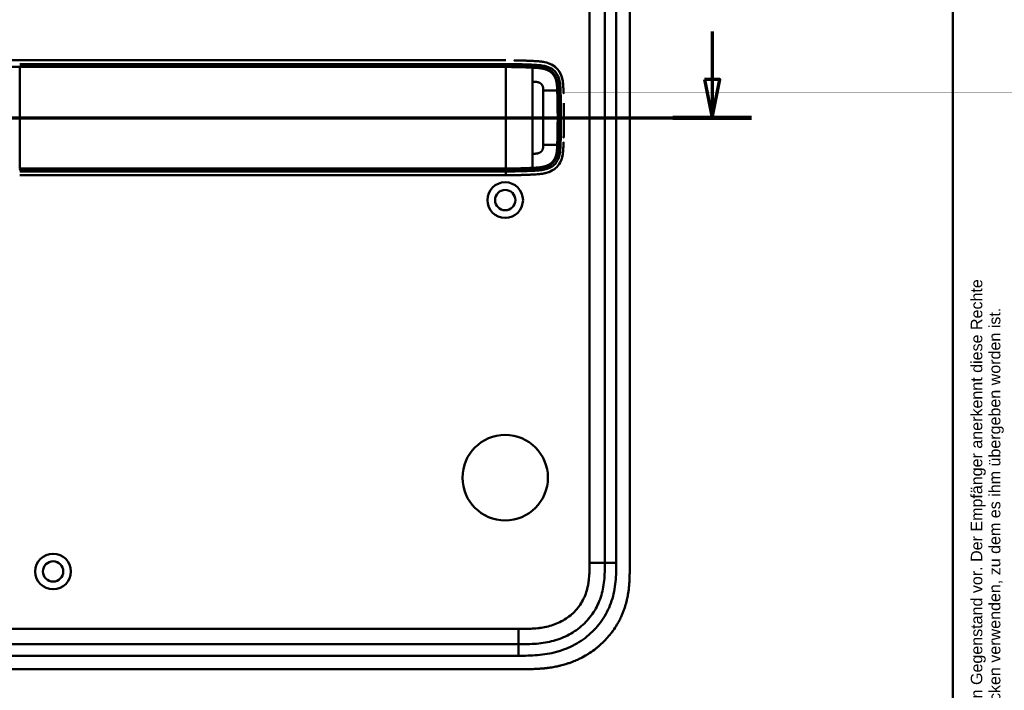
# Model space of a CAD drawing. Header units: millimetres. Extents: x 20 to 833, y 20 to 574.
# Tile 8 of 9: x 576 to 833, y 260 to 436. Entities that reach past the tile are written whole.
import ezdxf
from ezdxf.enums import TextEntityAlignment as Align

# ---------------------------------------------------------------- set-up
doc = ezdxf.new("R2010")
doc.units = ezdxf.units.MM
doc.header["$LTSCALE"] = 2
for name, color, linetype, lineweight in [('Schnittansichtslinien(DIN)', 7, 'Continuous', 70), ('Sichtbare Kanten(DIN)', 7, 'Continuous', 50), ('Sichtbare tangentiale Kanten(DIN)', 7, 'Continuous', 50), ('Skizziergeometrie(DIN)', 7, 'Continuous', 50), ('Symbole(DIN)', 7, 'Continuous', 25)]:
    doc.layers.add(name, color=color, linetype=linetype, lineweight=lineweight)
doc.styles.add('Aktuell-DIN', font='arial.ttf')
doc.styles.add('Textstil10', font='arial.ttf')
doc.styles.add('Textstil41', font='arial.ttf', dxfattribs={"width": 0.8})
doc.styles.add('Textstil83', font='arial.ttf', dxfattribs={"width": 0.8})

# ---------------------------------------------------------------- blocks, each defined once
blk = doc.blocks.new('Ränder Standardrahmen')
at = {"layer": 'Skizziergeometrie(DIN)', "flags": 128}
blk.add_lwpolyline([(10, 10), (10, 287), (410, 287), (410, 10), (10, 10)], dxfattribs=at)
blk = doc.blocks.new('Schriftfelder Heusser')
at = {"layer": 'Symbole(DIN)', "color": 7, "insert": (293.33, 191.7), "char_height": 1.5, "width": 182.3003, "attachment_point": 1, "rotation": 90, "line_spacing_factor": 0.944221, "style": 'Aktuell-DIN'}
blk.add_mtext('\\fArial|b0|i0;\\H1.5000;Die Schlossfabrik Heusser AG ist Eigentümerin dieses Dokumentes und behält sich alle Rechte an diesem und dem dargestellten Gegenstand vor. Der Empfänger anerkennt diese Rechte\\Pund wird das Dokument nicht ohne schriftliche Ermächtigung der Eigentümerin Dritten zugänglich machen oder zu anderen Zwecken verwenden, zu dem es ihm übergeben worden ist.\\P ', dxfattribs=at)
at = {"layer": 'Symbole(DIN)', "color": 179, "true_color": 0x262659, "style": 'Textstil10'}
blk.add_attdef('ERSTELLUNGSDATUM_001', (217.23, 218.29), '', height=2, dxfattribs=at)
at = {"layer": 'Symbole(DIN)', "color": 179, "true_color": 0x262659}
for tag, height, style, p in [('AUTOR', 2.49, 'Aktuell-DIN', (240.03, 219.26)), ('KONTROLLDATUM', 2, 'Textstil10', (217.42, 215.04)), ('KONTROLLIERT_VON', 2, 'Textstil10', (239.98, 215.05))]:
    blk.add_attdef(tag, text='', height=height, dxfattribs=dict(at, style=style)).set_placement(p, align=Align.MIDDLE_LEFT)
at = {"layer": 'Symbole(DIN)', "color": 7, "style": 'Textstil83', "width": 0.8}
blk.add_attdef('Anfänglicher_Ansichtsmaßstab_001', (281.57, 213.34), '', height=2.3, dxfattribs=at)
at = {"layer": 'Symbole(DIN)', "color": 179, "true_color": 0x262659, "style": 'Textstil10'}
blk.add_attdef('PROJEKT', text='', height=2, dxfattribs=at).set_placement((217.77, 209.72), align=Align.BOTTOM_LEFT)
at = {"layer": 'Symbole(DIN)', "color": 7, "style": 'Textstil41', "width": 0.8}
blk.add_attdef('STATUS', text='', height=5, dxfattribs=at).set_placement((284.53, 195.86), align=Align.MIDDLE_CENTER)
blk = doc.blocks.new('2DTransSchnitt0')
at = {"layer": 'Schnittansichtslinien(DIN)', "linetype": 'Continuous'}
for p, q in [((378.58, 216.26), (378.58, 210.02)), ((377.58, 210.02), (378.58, 205.02)), ((379.58, 210.02), (377.58, 210.02)), ((378.58, 210.02), (378.58, 205.02)), ((378.58, 205.02), (379.58, 210.02)), ((246.57, 205.02), (383.71, 205.02))]:
    blk.add_line(p, q, dxfattribs=at)
at = {"layer": 'Schnittansichtslinien(DIN)', "linetype": 'Continuous', "lineweight": 140}
blk.add_line((373.45, 205.02), (383.71, 205.02), dxfattribs=at)
at = {"layer": 'Schnittansichtslinien(DIN)', "linetype": 'Continuous', "flags": 128}
blk.add_lwpolyline([(377.58, 210.02), (378.58, 205.02), (379.58, 210.02), (377.58, 210.02)], dxfattribs=at)
at = {"layer": 'Schnittansichtslinien(DIN)'}
blk.add_solid([(377.58, 210.02), (378.58, 205.02), (379.58, 210.02), (377.58, 210.02)], dxfattribs=at)

msp = doc.modelspace()

# ---------------------------------------------------------------- linework, layer by layer
at = {"layer": 'Sichtbare Kanten(DIN)'}
for p, q in [((729.139, 293.815), (729.139, 483.247)), ((735.639, 292.815), (735.639, 484.247)), ((703.276, 425.034), (576.424, 425.034)), ((713.062, 413.031), (713.062, 413.031)), ((717.113, 413.031), (717.113, 413.031)), ((713.062, 407.031), (713.062, 407.031)), ((717.113, 407.031), (717.113, 407.031)), ((576.424, 395.034), (703.276, 395.034)), ((561.677, 272.531), (706.6, 272.531)), ((548.677, 266.031), (707.6, 266.031))]:
    msp.add_line(p, q, dxfattribs=at)
for centre, radius in [((703.139, 388.531), 4.65), ((703.139, 388.531), 2.65), ((703.139, 316.031), 11.15), ((585.139, 291.531), 4.65), ((585.139, 291.531), 2.65)]:
    msp.add_circle(centre, radius, dxfattribs=at)
for centre, radius, start, end in [((703.139, 410.031), 14, 104.46083, 104.46616), ((703.139, 410.031), 13.8, 100.78374, 100.78832), ((703.139, 410.032), 13.799, 73.28693, 73.28729), ((703.138, 410.031), 11.701, 31.98569, 31.98649), ((703.138, 410.031), 11.6, 31.18578, 31.18695), ((703.139, 410.031), 11.5, 30.35256, 30.35418), ((703.139, 410.031), 11.5, 329.64582, 329.64689), ((703.138, 410.031), 11.6, 328.81305, 328.81381), ((703.14, 410.03), 11.698, 328.01351, 328.01403), ((703.139, 410.031), 14, 255.42748, 255.43284), ((703.139, 410.031), 13.8, 259.06815, 259.07275), ((703.138, 410.033), 13.803, 286.81616, 286.8165)]:
    msp.add_arc(centre, radius, start, end, dxfattribs=at)
for points, degree, knots in [([(549.796, 425.034), (550.182, 425.034), (550.549, 425.034), (551.353, 425.034), (551.772, 425.034), (553.037, 425.034), (553.926, 425.034), (556.799, 425.034), (558.88, 425.034), (564.027, 425.034), (567.135, 425.034), (572.297, 425.034), (574.361, 425.034), (576.424, 425.034)], 3, [0, 0, 0, 0, 0.1534173, 0.1534173, 0.3047718, 0.3047718, 0.5966116, 0.5966116, 1.2249955, 1.2249955, 2.1545342, 2.1545342, 2.7736042, 2.7736042, 2.7736042, 2.7736042]), ([(705.507, 425.024), (705.507, 425.024), (705.507, 425.024), (705.507, 425.024), (705.507, 425.024), (705.507, 425.024), (705.507, 425.024), (705.508, 425.024), (705.509, 425.024), (705.514, 425.024), (705.519, 425.024), (705.531, 425.024), (705.538, 425.024), (705.563, 425.023), (705.581, 425.023), (705.697, 425.022), (705.794, 425.02), (705.924, 425.018), (705.956, 425.018), (705.999, 425.017), (706.01, 425.017), (706.024, 425.016), (706.028, 425.016), (706.033, 425.016), (706.034, 425.016), (706.036, 425.016), (706.036, 425.016), (706.036, 425.016), (706.037, 425.016), (706.037, 425.016), (706.037, 425.016), (706.037, 425.016)], 3, [0, 0, 0, 0, 0.000010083, 0.000010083, 0.000030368, 0.000030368, 0.000084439, 0.000084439, 0.00022861, 0.00022861, 0.001766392, 0.001766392, 0.003816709, 0.003816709, 0.009284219, 0.009284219, 0.038444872, 0.038444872, 0.048164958, 0.048164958, 0.051405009, 0.051405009, 0.052485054, 0.052485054, 0.052845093, 0.052845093, 0.052965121, 0.052965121, 0.053005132, 0.053005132, 0.053043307, 0.053043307, 0.053043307, 0.053043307]), ([(710.405, 424.868), (710.405, 424.868), (710.386, 424.869), (710.195, 424.878), (709.829, 424.894), (709.275, 424.919), (708.52, 424.948), (707.714, 424.977), (707.04, 424.995), (706.548, 425.007), (706.232, 425.013), (706.091, 425.015), (706.037, 425.016)], 5, [0, 0, 0, 0, 0, 0, 0.00002286, 0.00969157, 0.09825636, 0.18682115, 0.27538594, 0.36395073, 0.40823312, 0.43566831, 0.43566831, 0.43566831, 0.43566831, 0.43566831, 0.43566831]), ([(712.105, 424.753), (712.048, 424.759), (711.991, 424.765), (711.935, 424.77), (711.656, 424.796), (711.378, 424.816), (711.099, 424.832)], 3, [1.11173243, 1.11173243, 1.11173243, 1.11173243, 1.12964673, 1.12964673, 1.12964673, 1.21762011, 1.21762011, 1.21762011, 1.21762011]), ([(711.099, 424.832), (711.099, 424.832), (711.099, 424.832), (711.099, 424.832), (711.099, 424.832), (711.1, 424.832), (711.1, 424.832), (711.102, 424.832), (711.103, 424.832), (711.107, 424.831), (711.111, 424.831), (711.124, 424.83), (711.135, 424.83), (711.176, 424.827), (711.206, 424.825), (711.329, 424.818), (711.421, 424.812), (711.65, 424.795), (711.787, 424.784), (711.975, 424.766), (712.027, 424.761), (712.083, 424.756), (712.088, 424.755), (712.096, 424.754), (712.099, 424.754), (712.103, 424.753), (712.104, 424.753), (712.104, 424.753), (712.104, 424.753), (712.105, 424.753), (712.105, 424.753), (712.105, 424.753), (712.105, 424.753), (712.105, 424.753), (712.105, 424.753), (712.105, 424.753)], 3, [0, 0, 0, 0, 0.00003166, 0.00003166, 0.00007175, 0.00007175, 0.00018596, 0.00018596, 0.00052834, 0.00052834, 0.00155512, 0.00155512, 0.00463506, 0.00463506, 0.01387455, 0.01387455, 0.04159373, 0.04159373, 0.08317483, 0.08317483, 0.09876657, 0.09876657, 0.10022825, 0.10022825, 0.1013247, 0.1013247, 0.10142449, 0.10142449, 0.10147482, 0.10147482, 0.10150042, 0.10150042, 0.10151366, 0.10151366, 0.10152856, 0.10152856, 0.10152856, 0.10152856]), ([(711.234, 424.824), (712.43, 424.748), (713.64, 424.603), (715.378, 423.884), (715.952, 423.531), (716.934, 422.607), (717.313, 422.069), (717.892, 420.825), (718.067, 420.15), (718.196, 419.296), (718.216, 419.138), (718.233, 418.98)], 3, [0.0824985, 0.0824985, 0.0824985, 0.0824985, 0.4375462, 0.4375462, 0.6395491, 0.6395491, 0.838061, 0.838061, 1.045951, 1.045951, 1.0928074, 1.0928074, 1.0928074, 1.0928074]), ([(717.6, 421.45), (717.6, 421.45), (717.6, 421.45), (717.6, 421.45), (717.6, 421.449), (717.601, 421.449), (717.601, 421.449), (717.601, 421.447), (717.602, 421.446), (717.604, 421.442), (717.605, 421.438), (717.611, 421.425), (717.616, 421.416), (717.634, 421.377), (717.647, 421.348), (717.697, 421.23), (717.733, 421.141), (717.78, 421.018), (717.793, 420.984), (717.809, 420.938), (717.814, 420.925), (717.82, 420.908), (717.822, 420.903), (717.824, 420.896), (717.825, 420.893), (717.827, 420.889), (717.827, 420.888), (717.828, 420.886), (717.828, 420.886), (717.828, 420.885), (717.828, 420.885), (717.828, 420.884), (717.828, 420.884), (717.828, 420.884), (717.829, 420.884), (717.829, 420.884), (717.829, 420.883), (717.829, 420.883), (717.829, 420.883), (717.829, 420.883)], 3, [0, 0, 0, 0, 0.000053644, 0.000053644, 0.000093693, 0.000093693, 0.000213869, 0.000213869, 0.000574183, 0.000574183, 0.001654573, 0.001654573, 0.00489501, 0.00489501, 0.014615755, 0.014615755, 0.043784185, 0.043784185, 0.054719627, 0.054719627, 0.058820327, 0.058820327, 0.060417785, 0.060417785, 0.061217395, 0.061217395, 0.061618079, 0.061618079, 0.061819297, 0.061819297, 0.061920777, 0.061920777, 0.061972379, 0.061972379, 0.061999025, 0.061999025, 0.062013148, 0.062013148, 0.062029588, 0.062029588, 0.062029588, 0.062029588]), ([(718.339, 417.297), (718.339, 417.297), (718.339, 417.297), (718.339, 417.296), (718.339, 417.296), (718.339, 417.296), (718.339, 417.295), (718.339, 417.294), (718.339, 417.292), (718.339, 417.288), (718.339, 417.284), (718.34, 417.27), (718.34, 417.259), (718.341, 417.216), (718.342, 417.183), (718.347, 417.054), (718.35, 416.957), (718.355, 416.787), (718.357, 416.714), (718.361, 416.587), (718.363, 416.532), (718.365, 416.473), (718.365, 416.467), (718.365, 416.458), (718.365, 416.455), (718.366, 416.45), (718.366, 416.449), (718.366, 416.448), (718.366, 416.448), (718.366, 416.447), (718.366, 416.447), (718.366, 416.447), (718.366, 416.447), (718.366, 416.447)], 3, [0, 0, 0, 0, 0.0000685, 0.0000685, 0.000108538, 0.000108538, 0.000228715, 0.000228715, 0.000589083, 0.000589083, 0.00166957, 0.00166957, 0.004910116, 0.004910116, 0.014630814, 0.014630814, 0.043792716, 0.043792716, 0.065662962, 0.065662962, 0.08206584, 0.08206584, 0.083603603, 0.083603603, 0.084757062, 0.084757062, 0.084973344, 0.084973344, 0.085135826, 0.085135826, 0.085162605, 0.085162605, 0.085175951, 0.085175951, 0.085175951, 0.085175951]), ([(718.45, 412.34), (718.445, 412.751), (718.44, 413.162), (718.433, 413.575), (718.431, 413.67), (718.43, 413.766), (718.428, 413.862)], 3, [0.93532744, 0.93532744, 0.93532744, 0.93532744, 1.05789587, 1.05789587, 1.05789587, 1.08637381, 1.08637381, 1.08637381, 1.08637381]), ([(718.45, 412.34), (718.45, 412.34), (718.45, 412.339), (718.45, 412.339), (718.45, 412.339), (718.45, 412.338), (718.45, 412.338), (718.45, 412.336), (718.45, 412.335), (718.45, 412.33), (718.45, 412.326), (718.45, 412.312), (718.45, 412.301), (718.451, 412.258), (718.451, 412.226), (718.452, 412.096), (718.453, 411.999), (718.457, 411.61), (718.459, 411.319), (718.46, 410.989), (718.46, 410.951), (718.46, 410.894), (718.461, 410.875), (718.461, 410.847), (718.461, 410.837), (718.461, 410.823), (718.461, 410.818), (718.461, 410.811), (718.461, 410.809), (718.461, 410.805), (718.461, 410.804), (718.461, 410.802), (718.461, 410.801), (718.461, 410.801), (718.461, 410.8), (718.461, 410.8), (718.461, 410.8), (718.461, 410.799), (718.461, 410.799), (718.461, 410.799), (718.461, 410.799), (718.461, 410.799), (718.461, 410.799), (718.461, 410.799)], 3, [0, 0, 0, 0, 0.00007709, 0.00007709, 0.00011709, 0.00011709, 0.0002371, 0.0002371, 0.00059712, 0.00059712, 0.00167714, 0.00167714, 0.00491717, 0.00491717, 0.0146372, 0.0146372, 0.04379722, 0.04379722, 0.13127739, 0.13127739, 0.14267196, 0.14267196, 0.14836928, 0.14836928, 0.15121799, 0.15121799, 0.1526424, 0.1526424, 0.15335466, 0.15335466, 0.15371085, 0.15371085, 0.153889, 0.153889, 0.15397814, 0.15397814, 0.15402277, 0.15402277, 0.15404514, 0.15404514, 0.15405638, 0.15405638, 0.15406789, 0.15406789, 0.15406789, 0.15406789]), ([(718.461, 409.273), (718.461, 409.273), (718.461, 409.273), (718.461, 409.273), (718.461, 409.273), (718.461, 409.272), (718.461, 409.272), (718.461, 409.27), (718.461, 409.269), (718.461, 409.264), (718.461, 409.26), (718.461, 409.246), (718.461, 409.235), (718.461, 409.192), (718.46, 409.16), (718.46, 409.03), (718.459, 408.933), (718.457, 408.544), (718.455, 408.252), (718.452, 407.906), (718.451, 407.852), (718.45, 407.776), (718.45, 407.756), (718.45, 407.734), (718.45, 407.733), (718.45, 407.732), (718.45, 407.731), (718.45, 407.731), (718.45, 407.731), (718.45, 407.73), (718.45, 407.73), (718.45, 407.73), (718.45, 407.73), (718.45, 407.73), (718.45, 407.73), (718.45, 407.73)], 3, [0, 0, 0, 0, 0.00006794, 0.00006794, 0.00010794, 0.00010794, 0.00022795, 0.00022795, 0.00058796, 0.00058796, 0.00166798, 0.00166798, 0.00490801, 0.00490801, 0.01462802, 0.01462802, 0.04378804, 0.04378804, 0.13126821, 0.13126821, 0.14767072, 0.14767072, 0.15382172, 0.15382172, 0.15411335, 0.15411335, 0.15425925, 0.15425925, 0.15433227, 0.15433227, 0.15436886, 0.15436886, 0.15438723, 0.15438723, 0.15440595, 0.15440595, 0.15440595, 0.15440595]), ([(718.461, 409.273), (718.462, 409.527), (718.462, 409.781), (718.462, 410.034), (718.462, 410.289), (718.462, 410.544), (718.461, 410.799)], 3, [0.62936601, 0.62936601, 0.62936601, 0.62936601, 0.70537642, 0.70537642, 0.70537642, 0.78178644, 0.78178644, 0.78178644, 0.78178644]), ([(718.428, 406.208), (718.428, 406.208), (718.428, 406.207), (718.428, 406.207), (718.428, 406.207), (718.428, 406.207), (718.428, 406.206), (718.428, 406.205), (718.428, 406.203), (718.428, 406.199), (718.428, 406.195), (718.427, 406.181), (718.427, 406.17), (718.426, 406.127), (718.426, 406.094), (718.423, 405.965), (718.421, 405.868), (718.414, 405.479), (718.407, 405.188), (718.4, 404.874), (718.399, 404.852), (718.399, 404.826), (718.399, 404.821), (718.398, 404.814), (718.398, 404.811), (718.398, 404.807), (718.398, 404.807), (718.398, 404.806), (718.398, 404.805), (718.398, 404.805), (718.398, 404.805), (718.398, 404.805)], 3, [0, 0, 0, 0, 0.00003042, 0.00003042, 0.00007044, 0.00007044, 0.00019048, 0.00019048, 0.00055053, 0.00055053, 0.00163058, 0.00163058, 0.00487062, 0.00487062, 0.01459066, 0.01459066, 0.0437507, 0.0437507, 0.13123111, 0.13123111, 0.13788283, 0.13788283, 0.13913003, 0.13913003, 0.14006547, 0.14006547, 0.14024087, 0.14024087, 0.14037254, 0.14037254, 0.14038465, 0.14038465, 0.14038465, 0.14038465]), ([(718.428, 406.208), (718.43, 406.303), (718.431, 406.398), (718.433, 406.494), (718.44, 406.906), (718.445, 407.318), (718.45, 407.73)], 3, [0.32448872, 0.32448872, 0.32448872, 0.32448872, 0.35285696, 0.35285696, 0.35285696, 0.47549945, 0.47549945, 0.47549945, 0.47549945]), ([(718.366, 403.621), (718.366, 403.621), (718.366, 403.621), (718.366, 403.621), (718.366, 403.621), (718.366, 403.62), (718.366, 403.62), (718.365, 403.603), (718.365, 403.586), (718.363, 403.546), (718.363, 403.523), (718.358, 403.379), (718.354, 403.257), (718.348, 403.054), (718.345, 402.973), (718.342, 402.865), (718.341, 402.838), (718.34, 402.802), (718.339, 402.793), (718.339, 402.781), (718.339, 402.777), (718.339, 402.773), (718.339, 402.772), (718.339, 402.771), (718.339, 402.771), (718.339, 402.77), (718.339, 402.77), (718.339, 402.77)], 3, [0, 0, 0, 0, 0.000012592, 0.000012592, 0.000034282, 0.000034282, 0.000102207, 0.000102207, 0.005244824, 0.005244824, 0.012100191, 0.012100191, 0.048663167, 0.048663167, 0.073039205, 0.073039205, 0.081164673, 0.081164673, 0.083873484, 0.083873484, 0.084776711, 0.084776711, 0.085077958, 0.085077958, 0.085178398, 0.085178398, 0.085279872, 0.085279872, 0.085279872, 0.085279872]), ([(711.222, 395.244), (712.304, 395.312), (713.392, 395.435), (715.067, 396.026), (715.676, 396.35), (716.73, 397.226), (717.146, 397.743), (717.835, 399.039), (718.034, 399.775), (718.238, 401.004), (718.282, 401.546), (718.31, 402.091)], 3, [-1.1255121, -1.1255121, -1.1255121, -1.1255121, -0.8348812, -0.8348812, -0.6468758, -0.6468758, -0.4644401, -0.4644401, -0.2506566, -0.2506566, -0.0864851, -0.0864851, -0.0864851, -0.0864851]), ([(717.825, 399.175), (717.825, 399.175), (717.825, 399.175), (717.825, 399.175), (717.825, 399.175), (717.825, 399.175), (717.825, 399.174), (717.825, 399.173), (717.824, 399.173), (717.823, 399.17), (717.823, 399.168), (717.82, 399.16), (717.818, 399.154), (717.809, 399.129), (717.802, 399.111), (717.776, 399.038), (717.755, 398.983), (717.712, 398.875), (717.69, 398.822), (717.656, 398.743), (717.644, 398.716), (717.627, 398.677), (717.621, 398.664), (717.612, 398.644), (717.609, 398.637), (717.604, 398.627), (717.603, 398.624), (717.6, 398.619), (717.6, 398.618), (717.599, 398.615), (717.598, 398.614), (717.598, 398.613), (717.597, 398.613), (717.597, 398.612), (717.597, 398.612), (717.597, 398.611), (717.597, 398.611), (717.597, 398.611), (717.597, 398.611), (717.597, 398.611), (717.597, 398.611), (717.597, 398.611)], 3, [0, 0, 0, 0, 0.000029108, 0.000029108, 0.000069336, 0.000069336, 0.000142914, 0.000142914, 0.000363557, 0.000363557, 0.001025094, 0.001025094, 0.003009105, 0.003009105, 0.008960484, 0.008960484, 0.026815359, 0.026815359, 0.044302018, 0.044302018, 0.053052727, 0.053052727, 0.057429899, 0.057429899, 0.059619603, 0.059619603, 0.06071547, 0.06071547, 0.061264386, 0.061264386, 0.061539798, 0.061539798, 0.061678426, 0.061678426, 0.06174862, 0.06174862, 0.061784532, 0.061784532, 0.061803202, 0.061803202, 0.061823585, 0.061823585, 0.061823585, 0.061823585]), ([(712.064, 395.311), (712.063, 395.311), (712.063, 395.311), (712.061, 395.311), (712.06, 395.311), (712.057, 395.31), (712.054, 395.31), (712.038, 395.308), (712.025, 395.307), (711.72, 395.277), (711.427, 395.256), (709.567, 395.145), (707.993, 395.092), (705.372, 395.038), (704.324, 395.034), (703.276, 395.034)], 3, [0, 0, 0, 0, 0.00009264, 0.00009264, 0.00046302, 0.00046302, 0.00120364, 0.00120364, 0.00534923, 0.00534923, 0.09385067, 0.09385067, 0.56580638, 0.56580638, 0.8802723, 0.8802723, 0.8802723, 0.8802723]), ([(706.979, 395.072), (707.108, 395.076), (707.415, 395.084), (707.903, 395.098), (708.576, 395.122), (709.277, 395.149), (709.829, 395.174), (710.195, 395.191), (710.386, 395.2), (710.405, 395.201)], 5, [0.37850292, 0.37850292, 0.37850292, 0.37850292, 0.37850292, 0.37850292, 0.44282401, 0.53138881, 0.61995362, 0.70851842, 0.71828181, 0.71828181, 0.71828181, 0.71828181, 0.71828181, 0.71828181]), ([(706.6, 272.531), (707.406, 272.531), (709.002, 272.532), (711.339, 272.639), (713.604, 272.916), (716.522, 273.553), (719.956, 274.916), (723.54, 277.458), (726.37, 280.801), (727.929, 284.079), (728.677, 286.908), (729.007, 289.126), (729.137, 291.432), (729.139, 293.016), (729.139, 293.815)], 3, [18.3883596, 18.3883596, 18.3883596, 18.3883596, 18.6318617, 18.875363, 19.1188643, 19.3623656, 19.8493681, 20.3363707, 20.8233732, 21.3103757, 21.553877, 21.7973783, 22.0408796, 22.2843823, 22.2843823, 22.2843823, 22.2843823]), ([(707.6, 266.031), (708.197, 266.03), (709.248, 266.032), (710.46, 266.057), (711.373, 266.092), (711.982, 266.125), (712.745, 266.179), (713.356, 266.233), (714.119, 266.317), (714.73, 266.397), (715.644, 266.538), (716.556, 266.708), (717.762, 266.986), (718.658, 267.233), (719.546, 267.514), (720.133, 267.718), (721.004, 268.048), (721.863, 268.411), (723.124, 269.017), (724.214, 269.62), (725.529, 270.453), (726.54, 271.181), (727.747, 272.165), (728.665, 273.009), (729.745, 274.133), (730.554, 275.084), (731.488, 276.333), (732.173, 277.378), (732.866, 278.601), (733.284, 279.44), (733.666, 280.295), (733.903, 280.872), (734.176, 281.603), (734.376, 282.194), (734.603, 282.94), (734.766, 283.541), (734.983, 284.448), (735.166, 285.361), (735.354, 286.587), (735.456, 287.506), (735.531, 288.425), (735.569, 289.037), (735.603, 289.8), (735.62, 290.408), (735.633, 291.165), (735.638, 291.918), (735.639, 292.517), (735.639, 292.815)], 3, [0.00000945, 0.00000945, 0.00000945, 0.00000945, 0.04167564, 0.07292528, 0.08334182, 0.10417491, 0.11459146, 0.13542455, 0.1458411, 0.16667419, 0.17709074, 0.20834038, 0.22917347, 0.26042311, 0.27083965, 0.29167275, 0.30208929, 0.33333893, 0.35417202, 0.39583821, 0.4166713, 0.45833749, 0.47917058, 0.52083676, 0.54166985, 0.58333604, 0.60416913, 0.64583532, 0.66666841, 0.69791805, 0.70833459, 0.72916769, 0.73958423, 0.76041733, 0.77083387, 0.79166696, 0.80208351, 0.83333315, 0.85416624, 0.88541588, 0.89583243, 0.91666552, 0.92708206, 0.94791516, 0.9583317, 0.9791648, 0.99999789, 0.99999789, 0.99999789, 0.99999789])]:
    msp.add_open_spline(points, degree=degree, knots=knots, dxfattribs=at)
for points in [[(717.828, 420.883), (717.761, 421.076), (717.685, 421.265), (717.6, 421.45)], [(718.344, 417.136), (718.344, 417.129), (718.344, 417.121), (718.345, 417.114)], [(718.344, 402.931), (718.344, 402.939), (718.344, 402.947), (718.345, 402.955)], [(717.596, 398.611), (717.682, 398.795), (717.758, 398.984), (717.825, 399.175)]]:
    msp.add_open_spline(points, degree=3, dxfattribs=at)
at = {"layer": 'Sichtbare tangentiale Kanten(DIN)'}
for p, q in [((725.139, 293.815), (725.139, 483.247)), ((732.139, 483.247), (732.139, 293.815)), ((703.276, 423.587), (703.276, 424.044)), ((576.424, 396.778), (576.424, 423.29)), ((710.292, 423.422), (710.328, 423.881)), ((717.017, 417.114), (717.584, 417.114)), ((717.017, 402.955), (717.584, 402.955)), ((703.276, 396.024), (703.276, 396.482)), ((710.292, 396.647), (710.328, 396.188)), ((725.139, 293.815), (729.139, 293.815)), ((729.139, 293.815), (732.139, 293.815)), ((561.677, 276.531), (706.601, 276.531)), ((706.601, 276.531), (706.601, 272.531)), ((706.6, 272.531), (706.6, 269.531)), ((706.6, 269.531), (561.677, 269.531))]:
    msp.add_line(p, q, dxfattribs=at)
for centre, major_axis, start_param, end_param in [((710.28, 399.666), (0, 24.021), 5.6792479, 6.0669001), ((710.28, 420.458), (0, -24.076), 0.258128, 0.6390408)]:
    msp.add_ellipse(centre, major_axis=major_axis, ratio=0.00001, start_param=start_param, end_param=end_param, dxfattribs=at)
for points, degree, knots in [([(576.424, 424.044), (586.38, 424.044), (596.364, 424.044), (606.311, 424.044), (626.74, 424.044), (647.214, 424.044), (667.652, 424.044), (674.236, 424.044), (680.826, 424.044), (687.423, 424.044), (692.729, 424.044), (698.044, 424.045), (703.276, 424.044)], 3, [23.2299829, 23.2299829, 23.2299829, 23.2299829, 26.2168354, 26.2168354, 26.2168354, 32.3515912, 32.3515912, 32.3515912, 34.3279835, 34.3279835, 34.3279835, 35.9173864, 35.9173864, 35.9173864, 35.9173864]), ([(703.284, 424.044), (703.563, 424.044), (703.843, 424.044), (704.121, 424.044), (704.267, 424.044), (704.412, 424.043), (704.556, 424.042), (704.701, 424.042), (704.845, 424.04), (704.99, 424.039), (705.134, 424.038), (705.279, 424.037), (705.424, 424.035), (705.569, 424.033), (705.714, 424.031), (705.858, 424.029), (706.003, 424.027), (706.148, 424.024), (706.293, 424.021), (706.438, 424.019), (706.583, 424.016), (706.729, 424.012), (707.02, 424.005), (707.314, 423.997), (707.612, 423.988), (707.909, 423.979), (708.21, 423.969), (708.515, 423.957), (708.819, 423.946), (709.126, 423.934), (709.43, 423.921), (709.734, 423.908), (710.035, 423.894), (710.328, 423.881)], 3, [35.91738638, 35.91738638, 35.91738638, 35.91738638, 36.00219131, 36.00219131, 36.00219131, 36.0464737, 36.0464737, 36.0464737, 36.0907561, 36.0907561, 36.0907561, 36.13503849, 36.13503849, 36.13503849, 36.17932089, 36.17932089, 36.17932089, 36.22360328, 36.22360328, 36.22360328, 36.26788568, 36.26788568, 36.26788568, 36.35645047, 36.35645047, 36.35645047, 36.44501526, 36.44501526, 36.44501526, 36.53358005, 36.53358005, 36.53358005, 36.62221221, 36.62221221, 36.62221221, 36.62221221]), ([(717.6, 421.45), (717.522, 421.617), (717.437, 421.78), (717.344, 421.938), (717.062, 422.416), (716.704, 422.845), (716.296, 423.2), (715.887, 423.555), (715.43, 423.837), (714.949, 424.056), (714.469, 424.275), (713.965, 424.431), (713.459, 424.542), (713.009, 424.642), (712.556, 424.707), (712.105, 424.753)], 3, [0.43542627, 0.43542627, 0.43542627, 0.43542627, 0.48834098, 0.48834098, 0.48834098, 0.64866741, 0.64866741, 0.64866741, 0.80899385, 0.80899385, 0.80899385, 0.96932029, 0.96932029, 0.96932029, 1.11173243, 1.11173243, 1.11173243, 1.11173243]), ([(547.912, 423.284), (548.74, 423.284), (549.669, 423.284), (550.696, 423.284), (551.209, 423.284), (551.746, 423.285), (552.299, 423.285), (552.852, 423.285), (553.423, 423.285), (554.006, 423.285), (554.588, 423.285), (555.182, 423.285), (555.784, 423.286), (556.386, 423.286), (556.996, 423.286), (557.609, 423.286), (558.223, 423.287), (558.841, 423.287), (559.462, 423.287), (560.082, 423.287), (560.705, 423.288), (561.33, 423.288), (561.955, 423.288), (562.581, 423.288), (563.208, 423.289), (563.835, 423.289), (564.463, 423.289), (565.092, 423.289), (565.721, 423.289), (566.35, 423.29), (566.98, 423.29), (567.609, 423.29), (568.239, 423.29), (568.869, 423.29), (569.499, 423.29), (570.129, 423.29), (570.759, 423.29), (571.389, 423.29), (572.019, 423.29), (572.649, 423.29), (573.279, 423.29), (573.909, 423.29), (574.538, 423.29), (575.167, 423.29), (575.796, 423.29), (576.424, 423.29)], 3, [-0.0090822, -0.0090822, -0.0090822, -0.0090822, 0.368934, 0.368934, 0.368934, 0.5579421, 0.5579421, 0.5579421, 0.7469502, 0.7469502, 0.7469502, 0.9359583, 0.9359583, 0.9359583, 1.1249664, 1.1249664, 1.1249664, 1.3139745, 1.3139745, 1.3139745, 1.5029826, 1.5029826, 1.5029826, 1.6919907, 1.6919907, 1.6919907, 1.8809988, 1.8809988, 1.8809988, 2.0700069, 2.0700069, 2.0700069, 2.259015, 2.259015, 2.259015, 2.4480231, 2.4480231, 2.4480231, 2.6370312, 2.6370312, 2.6370312, 2.8260393, 2.8260393, 2.8260393, 3.0147053, 3.0147053, 3.0147053, 3.0147053]), ([(703.283, 423.587), (703.276, 423.587), (700.13, 423.588), (693.795, 423.586), (684.24, 423.587), (671.563, 423.587), (655.712, 423.587), (639.846, 423.587), (623.993, 423.587), (609.726, 423.587), (597.035, 423.587), (587.521, 423.587), (581.181, 423.587), (578.01, 423.587), (576.424, 423.587)], 5, [20.6437384, 20.6437384, 20.6437384, 20.6437384, 20.6437384, 20.6437384, 20.6474288, 22.2330696, 23.8187104, 25.4043512, 26.989992, 28.5756328, 30.1612736, 31.7469144, 32.5397348, 33.3329244, 33.3329244, 33.3329244, 33.3329244, 33.3329244, 33.3329244]), ([(576.424, 423.29), (579.067, 423.291), (581.71, 423.29), (586.995, 423.29), (589.637, 423.29), (597.565, 423.29), (602.852, 423.29), (613.424, 423.29), (618.708, 423.29), (629.277, 423.29), (634.562, 423.29), (645.135, 423.29), (650.423, 423.29), (660.994, 423.29), (666.278, 423.29), (676.844, 423.29), (682.129, 423.29), (692.722, 423.29), (698.037, 423.291), (703.276, 423.29)], 3, [3.0147053, 3.0147053, 3.0147053, 3.0147053, 3.8078678, 3.8078678, 4.6006882, 4.6006882, 6.186329, 6.186329, 7.7719698, 7.7719698, 9.3576106, 9.3576106, 10.9432514, 10.9432514, 12.5288922, 12.5288922, 14.114533, 14.114533, 15.703149, 15.703149, 15.703149, 15.703149]), ([(703.276, 423.29), (703.443, 423.29), (703.784, 423.29), (704.298, 423.29), (704.984, 423.289), (705.839, 423.275), (706.71, 423.261), (707.587, 423.234), (708.482, 423.205), (709.204, 423.174), (709.744, 423.15), (710.102, 423.134), (710.28, 423.125)], 5, [15.70314896, 15.70314896, 15.70314896, 15.70314896, 15.70314896, 15.70314896, 15.78784381, 15.87551383, 15.96318385, 16.05085387, 16.13852389, 16.22619391, 16.31386394, 16.40213792, 16.40213792, 16.40213792, 16.40213792, 16.40213792, 16.40213792]), ([(710.292, 423.422), (710.292, 423.422), (710.114, 423.43), (709.756, 423.447), (709.217, 423.471), (708.493, 423.502), (707.598, 423.531), (706.716, 423.558), (705.846, 423.571), (704.988, 423.586), (704.305, 423.586), (703.794, 423.586), (703.455, 423.587), (703.291, 423.587)], 5, [19.94598273, 19.94598273, 19.94598273, 19.94598273, 19.94598273, 19.94598273, 19.94606864, 20.03373866, 20.12140868, 20.2090787, 20.29674872, 20.38441874, 20.47208877, 20.55975879, 20.64297049, 20.64297049, 20.64297049, 20.64297049, 20.64297049, 20.64297049]), ([(710.28, 423.125), (710.548, 423.112), (711.08, 423.085), (711.865, 423.034), (712.891, 422.914), (714.149, 422.566), (715.241, 421.916), (716.053, 420.936), (716.507, 419.718), (716.652, 418.693), (716.693, 417.905), (716.713, 417.378), (716.722, 417.114)], 5, [0, 0, 0, 0, 0, 0, 0.1323154, 0.2652369, 0.3981584, 0.5310799, 0.6640014, 0.7969228, 0.9298443, 1.0627357, 1.0627357, 1.0627357, 1.0627357, 1.0627357, 1.0627357]), ([(717.017, 417.114), (717.017, 417.116), (717.008, 417.384), (716.988, 417.917), (716.946, 418.724), (716.796, 419.792), (716.318, 421.09), (715.44, 422.154), (714.267, 422.846), (712.949, 423.207), (711.895, 423.33), (711.098, 423.381), (710.562, 423.409), (710.292, 423.422)], 5, [18.8815067, 18.8815067, 18.8815067, 18.8815067, 18.8815067, 18.8815067, 18.8826968, 19.0156183, 19.1485397, 19.2814612, 19.4143827, 19.5473042, 19.6802257, 19.8131472, 19.9459825, 19.9459825, 19.9459825, 19.9459825, 19.9459825, 19.9459825]), ([(710.328, 423.881), (710.359, 423.879), (710.391, 423.878), (710.423, 423.876), (710.951, 423.851), (711.459, 423.824), (711.957, 423.776), (712.455, 423.729), (712.944, 423.661), (713.416, 423.554), (713.889, 423.448), (714.344, 423.302), (714.764, 423.107), (715.184, 422.911), (715.568, 422.666), (715.903, 422.367), (716.237, 422.069), (716.522, 421.718), (716.748, 421.326), (716.974, 420.934), (717.142, 420.502), (717.262, 420.049), (717.382, 419.595), (717.454, 419.121), (717.5, 418.63), (717.546, 418.14), (717.567, 417.633), (717.584, 417.114)], 3, [36.6222122, 36.6222122, 36.6222122, 36.6222122, 36.6318135, 36.6318135, 36.6318135, 36.79214, 36.79214, 36.79214, 36.9524664, 36.9524664, 36.9524664, 37.1127929, 37.1127929, 37.1127929, 37.2731193, 37.2731193, 37.2731193, 37.4334457, 37.4334457, 37.4334457, 37.5937722, 37.5937722, 37.5937722, 37.7540986, 37.7540986, 37.7540986, 37.9140671, 37.9140671, 37.9140671, 37.9140671]), ([(718.339, 417.297), (718.322, 417.79), (718.3, 418.286), (718.253, 418.787), (718.202, 419.325), (718.12, 419.866), (717.977, 420.4), (717.933, 420.562), (717.884, 420.724), (717.828, 420.883)], 3, [0.01848073, 0.01848073, 0.01848073, 0.01848073, 0.1676881, 0.1676881, 0.1676881, 0.32801454, 0.32801454, 0.32801454, 0.37673844, 0.37673844, 0.37673844, 0.37673844]), ([(716.722, 417.114), (716.722, 417.114), (716.722, 417.111), (716.734, 416.757), (716.754, 416.05), (716.787, 414.983), (716.811, 413.57), (716.837, 411.801), (716.842, 410.034), (716.837, 408.268), (716.811, 406.496), (716.787, 405.083), (716.754, 404.016), (716.734, 403.309), (716.722, 402.955)], 5, [17.4648757, 17.4648757, 17.4648757, 17.4648757, 17.4648757, 17.4648757, 17.4649058, 17.4661327, 17.6430367, 17.8199407, 17.9968447, 18.1737487, 18.3506528, 18.5275568, 18.7044608, 18.8826218, 18.8826218, 18.8826218, 18.8826218, 18.8826218, 18.8826218]), ([(717.017, 402.955), (717.017, 402.955), (717.028, 403.307), (717.048, 404.012), (717.082, 405.08), (717.106, 406.491), (717.132, 408.265), (717.136, 410.034), (717.132, 411.804), (717.106, 413.577), (717.082, 414.988), (717.048, 416.057), (717.028, 416.761), (717.017, 417.114)], 5, [0.0000012, 0.0000012, 0.0000012, 0.0000012, 0.0000012, 0.0000012, 0.0000376, 0.1769417, 0.3538457, 0.5307497, 0.7076537, 0.8845577, 1.0614618, 1.2383658, 1.415305, 1.415305, 1.415305, 1.415305, 1.415305, 1.415305]), ([(717.584, 417.114), (717.585, 417.089), (717.586, 417.062), (717.586, 417.036), (717.596, 416.749), (717.605, 416.46), (717.613, 416.17), (717.622, 415.879), (717.63, 415.588), (717.637, 415.296), (717.724, 411.788), (717.724, 408.28), (717.637, 404.773), (717.63, 404.481), (717.622, 404.189), (717.613, 403.899), (717.605, 403.609), (717.596, 403.319), (717.586, 403.033), (717.586, 403.007), (717.585, 402.981), (717.584, 402.955)], 3, [0, 0, 0, 0, 0.0080362, 0.0080362, 0.0080362, 0.096166, 0.096166, 0.096166, 0.1842959, 0.1842959, 0.1842959, 1.2418542, 1.2418542, 1.2418542, 1.3299841, 1.3299841, 1.3299841, 1.418114, 1.418114, 1.418114, 1.4261482, 1.4261482, 1.4261482, 1.4261482]), ([(716.722, 402.955), (716.713, 402.691), (716.693, 402.164), (716.652, 401.376), (716.507, 400.352), (716.054, 399.135), (715.243, 398.154), (714.152, 397.504), (712.894, 397.155), (711.867, 397.034), (711.082, 396.984), (710.549, 396.956), (710.28, 396.943)], 5, [18.8826218, 18.8826218, 18.8826218, 18.8826218, 18.8826218, 18.8826218, 19.0154411, 19.1482958, 19.2811505, 19.4140052, 19.5468599, 19.6797147, 19.8125694, 19.9453572, 19.9453572, 19.9453572, 19.9453572, 19.9453572, 19.9453572]), ([(710.292, 396.647), (710.293, 396.647), (710.563, 396.66), (711.101, 396.688), (711.898, 396.739), (712.953, 396.862), (714.27, 397.224), (715.442, 397.917), (716.319, 398.98), (716.798, 400.281), (716.946, 401.348), (716.988, 402.154), (717.008, 402.687), (717.017, 402.955)], 5, [0, 0, 0, 0, 0, 0, 0.0004489, 0.1333037, 0.2661584, 0.3990131, 0.5318678, 0.6647225, 0.7975772, 0.9304319, 1.0644705, 1.0644705, 1.0644705, 1.0644705, 1.0644705, 1.0644705]), ([(717.584, 402.955), (717.567, 402.435), (717.546, 401.928), (717.5, 401.439), (717.454, 400.948), (717.382, 400.473), (717.262, 400.02), (717.142, 399.566), (716.974, 399.134), (716.748, 398.742), (716.522, 398.35), (716.237, 398), (715.903, 397.701), (715.568, 397.403), (715.184, 397.157), (714.764, 396.961), (714.344, 396.766), (713.889, 396.621), (713.417, 396.514), (712.944, 396.408), (712.456, 396.34), (711.957, 396.292), (711.459, 396.245), (710.95, 396.217), (710.422, 396.192), (710.391, 396.191), (710.36, 396.189), (710.329, 396.188)], 3, [0, 0, 0, 0, 0.159971, 0.159971, 0.159971, 0.3202974, 0.3202974, 0.3202974, 0.4806238, 0.4806238, 0.4806238, 0.6409502, 0.6409502, 0.6409502, 0.8012765, 0.8012765, 0.8012765, 0.9616029, 0.9616029, 0.9616029, 1.1219293, 1.1219293, 1.1219293, 1.2822557, 1.2822557, 1.2822557, 1.2916213, 1.2916213, 1.2916213, 1.2916213]), ([(717.825, 399.175), (717.882, 399.338), (717.933, 399.503), (717.977, 399.668), (718.12, 400.202), (718.202, 400.743), (718.253, 401.281), (718.3, 401.781), (718.321, 402.277), (718.338, 402.77)], 3, [1.63041697, 1.63041697, 1.63041697, 1.63041697, 1.680145, 1.680145, 1.680145, 1.84047137, 1.84047137, 1.84047137, 1.98948416, 1.98948416, 1.98948416, 1.98948416]), ([(712.064, 395.311), (712.529, 395.358), (712.995, 395.424), (713.459, 395.526), (713.965, 395.638), (714.468, 395.794), (714.949, 396.012), (715.43, 396.231), (715.887, 396.514), (716.296, 396.869), (716.704, 397.224), (717.062, 397.653), (717.344, 398.131), (717.436, 398.286), (717.52, 398.447), (717.596, 398.611)], 3, [0.89201073, 0.89201073, 0.89201073, 0.89201073, 1.03883948, 1.03883948, 1.03883948, 1.19916586, 1.19916586, 1.19916586, 1.35949224, 1.35949224, 1.35949224, 1.51981862, 1.51981862, 1.51981862, 1.57193431, 1.57193431, 1.57193431, 1.57193431]), ([(576.425, 396.481), (576.425, 396.481), (578.011, 396.481), (581.182, 396.481), (587.523, 396.482), (597.036, 396.481), (609.726, 396.482), (623.993, 396.481), (639.846, 396.482), (655.712, 396.481), (671.569, 396.482), (684.245, 396.481), (693.798, 396.482), (700.131, 396.481), (703.276, 396.482)], 5, [0, 0, 0, 0, 0, 0, 0.0001149, 0.7929364, 1.585758, 3.1714011, 4.7570442, 6.3426873, 7.9283304, 9.5139735, 11.0996166, 12.6881676, 12.6881676, 12.6881676, 12.6881676, 12.6881676, 12.6881676]), ([(703.284, 396.779), (703.276, 396.779), (700.131, 396.778), (693.795, 396.779), (684.241, 396.778), (671.563, 396.778), (655.713, 396.778), (639.846, 396.778), (623.993, 396.778), (609.726, 396.778), (597.036, 396.778), (587.522, 396.778), (581.181, 396.778), (578.01, 396.778), (576.424, 396.778)], 5, [20.6435054, 20.6435054, 20.6435054, 20.6435054, 20.6435054, 20.6435054, 20.6473042, 22.2329473, 23.8185904, 25.4042335, 26.9898766, 28.5755197, 30.1611628, 31.7468058, 32.5396274, 33.3326459, 33.3326459, 33.3326459, 33.3326459, 33.3326459, 33.3326459]), ([(703.276, 396.024), (697.982, 396.024), (692.706, 396.024), (687.421, 396.024), (668.073, 396.024), (648.724, 396.024), (629.359, 396.024), (616.354, 396.024), (603.388, 396.024), (590.378, 396.024), (585.729, 396.024), (581.069, 396.024), (576.424, 396.024)], 3, [0, 0, 0, 0, 1.5856418, 1.5856418, 1.5856418, 7.3915416, 7.3915416, 7.3915416, 11.2904322, 11.2904322, 11.2904322, 12.683632, 12.683632, 12.683632, 12.683632]), ([(703.276, 396.482), (703.443, 396.482), (703.785, 396.482), (704.299, 396.482), (704.986, 396.483), (705.848, 396.497), (706.719, 396.51), (707.602, 396.538), (708.496, 396.567), (709.22, 396.598), (709.758, 396.622), (710.115, 396.638), (710.292, 396.647)], 5, [0, 0, 0, 0, 0, 0, 0.08482586, 0.17256087, 0.26029588, 0.3480309, 0.43576591, 0.52350093, 0.61123594, 0.69852104, 0.69852104, 0.69852104, 0.69852104, 0.69852104, 0.69852104]), ([(710.329, 396.188), (710.328, 396.188), (710.152, 396.179), (709.797, 396.163), (709.253, 396.139), (708.515, 396.11), (707.605, 396.078), (706.717, 396.055), (705.844, 396.037), (704.97, 396.027), (704.282, 396.025), (703.794, 396.024), (703.459, 396.024), (703.276, 396.024)], 5, [0.00008405, 0.00008405, 0.00008405, 0.00008405, 0.00008405, 0.00008405, 0.00030268, 0.08886749, 0.17743229, 0.26599709, 0.35456189, 0.4431267, 0.5316915, 0.6202563, 0.7088211, 0.7088211, 0.7088211, 0.7088211, 0.7088211, 0.7088211]), ([(710.28, 396.943), (710.28, 396.943), (710.102, 396.935), (709.746, 396.918), (709.207, 396.894), (708.485, 396.863), (707.591, 396.834), (706.713, 396.807), (705.842, 396.794), (704.989, 396.779), (704.306, 396.779), (703.795, 396.779), (703.457, 396.779), (703.292, 396.779)], 5, [19.94535764, 19.94535764, 19.94535764, 19.94535764, 19.94535764, 19.94535764, 19.94542406, 20.03315907, 20.12089408, 20.2086291, 20.29636411, 20.38409913, 20.47183414, 20.55956915, 20.64266413, 20.64266413, 20.64266413, 20.64266413, 20.64266413, 20.64266413]), ([(732.139, 293.815), (732.139, 293.015), (732.138, 291.369), (731.997, 288.835), (731.623, 286.312), (730.756, 283.022), (728.918, 279.153), (725.585, 275.221), (721.394, 272.249), (717.415, 270.675), (714.099, 269.953), (711.576, 269.646), (709.053, 269.532), (707.406, 269.531), (706.6, 269.531)], 3, [18.388359, 18.388359, 18.388359, 18.388359, 18.6318621, 18.8753634, 19.1188646, 19.3623659, 19.8493685, 20.336371, 20.8233735, 21.3103761, 21.5538774, 21.7973786, 22.0408799, 22.2843826, 22.2843826, 22.2843826, 22.2843826]), ([(706.601, 276.531), (706.764, 276.531), (706.928, 276.531), (707.091, 276.531), (707.534, 276.531), (707.977, 276.533), (708.419, 276.54), (708.572, 276.542), (708.724, 276.545), (708.876, 276.548), (708.952, 276.55), (709.029, 276.552), (709.105, 276.554), (709.181, 276.556), (709.257, 276.558), (709.336, 276.561), (709.646, 276.571), (709.941, 276.584), (710.246, 276.601), (710.254, 276.602), (710.261, 276.602), (710.269, 276.603), (710.886, 276.639), (711.474, 276.691), (712.067, 276.766), (712.076, 276.767), (712.085, 276.769), (712.095, 276.77), (712.695, 276.847), (713.287, 276.948), (713.877, 277.08), (713.882, 277.081), (713.887, 277.082), (713.893, 277.083), (714.492, 277.217), (715.088, 277.383), (715.668, 277.582), (715.671, 277.583), (715.675, 277.584), (715.678, 277.585), (716.265, 277.786), (716.845, 278.025), (717.404, 278.297), (717.964, 278.57), (718.508, 278.881), (719.028, 279.225), (719.548, 279.569), (720.046, 279.95), (720.513, 280.362), (720.984, 280.777), (721.428, 281.228), (721.834, 281.705), (722.239, 282.179), (722.612, 282.687), (722.943, 283.215), (723.272, 283.74), (723.565, 284.294), (723.815, 284.859), (724.061, 285.418), (724.271, 286.001), (724.441, 286.589), (724.442, 286.593), (724.443, 286.598), (724.444, 286.602), (724.61, 287.18), (724.739, 287.767), (724.837, 288.361), (724.839, 288.369), (724.84, 288.378), (724.842, 288.387), (724.938, 288.976), (725.004, 289.565), (725.05, 290.182), (725.05, 290.19), (725.051, 290.197), (725.051, 290.205), (725.073, 290.509), (725.089, 290.803), (725.102, 291.105), (725.114, 291.415), (725.123, 291.724), (725.128, 292.031), (725.139, 292.628), (725.139, 293.222), (725.139, 293.815)], 3, [0, 0, 0, 0, 0.0490671, 0.0490671, 0.0490671, 0.1818725, 0.1818725, 0.1818725, 0.2275822, 0.2275822, 0.2275822, 0.2504376, 0.2504376, 0.2504376, 0.2732931, 0.2732931, 0.2732931, 0.3625526, 0.3625526, 0.3625526, 0.3647147, 0.3647147, 0.3647147, 0.5447737, 0.5447737, 0.5447737, 0.5475879, 0.5475879, 0.5475879, 0.7297386, 0.7297386, 0.7297386, 0.7313885, 0.7313885, 0.7313885, 0.9165146, 0.9165146, 0.9165146, 0.9175992, 0.9175992, 0.9175992, 1.1050076, 1.1050076, 1.1050076, 1.2924792, 1.2924792, 1.2924792, 1.4799717, 1.4799717, 1.4799717, 1.6686885, 1.6686885, 1.6686885, 1.8566662, 1.8566662, 1.8566662, 2.0435313, 2.0435313, 2.0435313, 2.2286199, 2.2286199, 2.2286199, 2.2299464, 2.2299464, 2.2299464, 2.4117448, 2.4117448, 2.4117448, 2.4144628, 2.4144628, 2.4144628, 2.594816, 2.594816, 2.594816, 2.5970115, 2.5970115, 2.5970115, 2.6862568, 2.6862568, 2.6862568, 2.7781066, 2.7781066, 2.7781066, 2.9561096, 2.9561096, 2.9561096, 2.9561096])]:
    msp.add_open_spline(points, degree=degree, knots=knots, dxfattribs=at)
for points, degree in [([(711.099, 424.832), (710.869, 424.845), (710.638, 424.857), (710.405, 424.868)], 3), ([(703.276, 396.779), (703.277, 398.927), (703.278, 405.806), (703.278, 414.262), (703.277, 421.141), (703.276, 423.29)], 5), ([(713.062, 417.114), (713.06, 417.779), (713.07, 418.355), (712.82, 418.866), (712.397, 419.237), (711.762, 419.44), (711.079, 419.433), (710.28, 419.434)], 7), ([(710.28, 400.634), (710.28, 403.709), (710.28, 407.812), (710.28, 412.257), (710.28, 416.359), (710.28, 419.434)], 5), ([(716.722, 417.114), (715.97, 417.114), (715.237, 417.114), (714.513, 417.114), (713.79, 417.114), (713.062, 417.114)], 5), ([(713.062, 417.114), (713.062, 414.284), (713.063, 411.45), (713.062, 408.618), (713.062, 405.784), (713.062, 402.955)], 5), ([(713.062, 402.955), (713.06, 402.29), (713.071, 401.714), (712.819, 401.201), (712.398, 400.833), (711.761, 400.628), (711.079, 400.636), (710.28, 400.634)], 7), ([(716.722, 402.955), (715.97, 402.955), (715.237, 402.955), (714.513, 402.955), (713.79, 402.955), (713.062, 402.955)], 5), ([(703.276, 395.034), (703.276, 395.034), (703.276, 395.034), (703.276, 395.255), (703.276, 395.62), (703.276, 396.024)], 5)]:
    msp.add_open_spline(points, degree=degree, dxfattribs=at)

# ---------------------------------------------------------------- block references
at = {"xscale": 2, "yscale": 2, "zscale": 2}
for name, p in [('Ränder Standardrahmen', (0, 0)), ('Schriftfelder Heusser', (238, -362.833))]:
    msp.add_blockref(name, p, dxfattribs=at)
at = {"layer": 'Schnittansichtslinien(DIN)', "xscale": 2, "yscale": 2, "zscale": 2}
msp.add_blockref('2DTransSchnitt0', (0, 0), dxfattribs=at)

doc.saveas('drawing.dxf')
